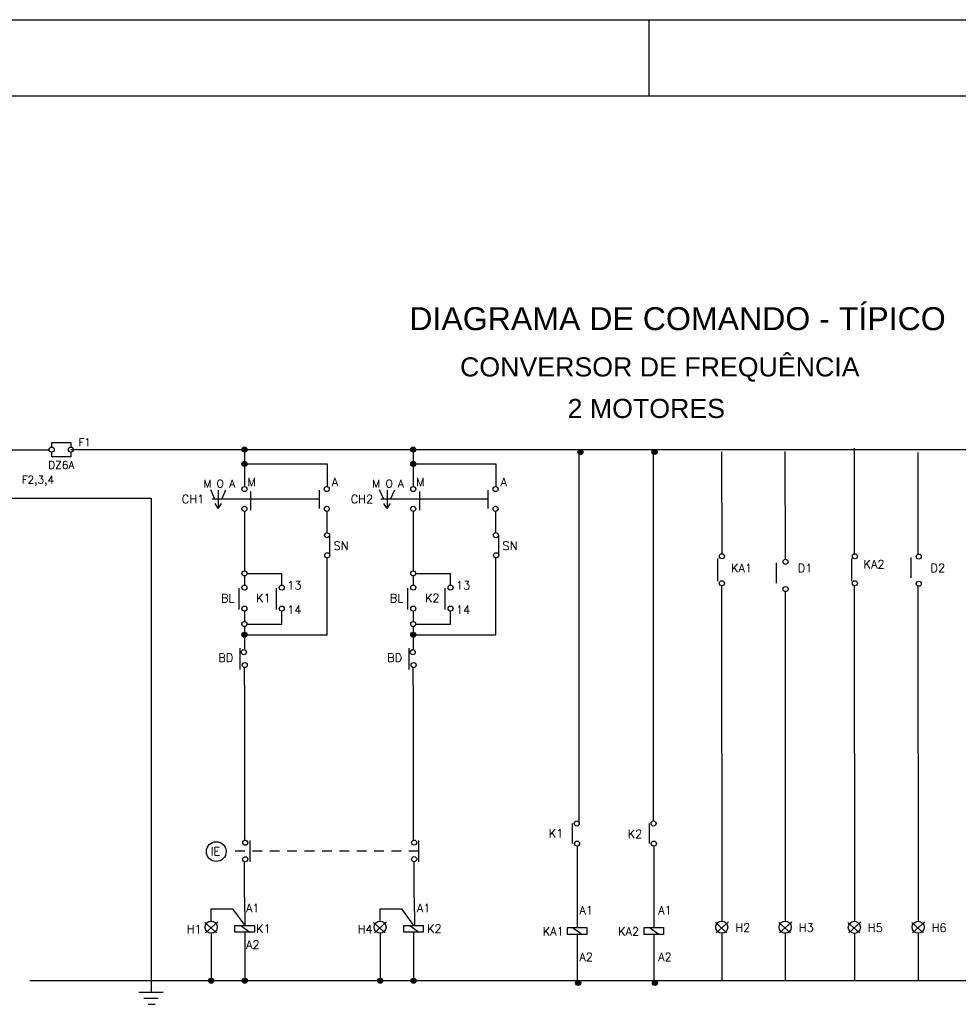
# Model space of a CAD drawing. Header units: millimetres. Extents: x 654.3 to 713.7, y 620 to 662.
# Tile 5 of 6: x 687 to 699.3, y 649.2 to 662. Entities that reach past the tile are written whole.
import ezdxf
from ezdxf.enums import TextEntityAlignment as Align

# ---------------------------------------------------------------- set-up
doc = ezdxf.new("R2010")
doc.units = ezdxf.units.MM
doc.linetypes.add('DASHED2', pattern=[9.525, 6.35, -3.175])
for name, color, linetype in [('DIAGRAMA', 8, 'Continuous'), ('ETXT004', 4, 'Continuous'), ('PADRÃO', 4, 'Continuous')]:
    doc.layers.add(name, color=color, linetype=linetype)
doc.styles.add('ROMANS', font='romans.shx')
doc.styles.add('STYLE-ARIAL_3', font='ARIAL.TTF')

msp = doc.modelspace()

# ---------------------------------------------------------------- hatches: boundary and pattern name
at = {"layer": 'DIAGRAMA', "linetype": 'Continuous'}
for points in [[(689.986, 656.41, 1), (689.92, 656.41, 1)], [(692.192, 656.41, 1), (692.126, 656.41, 1)], [(692.192, 656.41, 1), (692.126, 656.41, 1)], [(694.375, 656.377, 1), (694.309, 656.377, 1)], [(695.345, 656.38, 1), (695.279, 656.38, 1)], [(689.986, 656.223, 1), (689.92, 656.223, 1)], [(692.192, 656.223, 1), (692.126, 656.223, 1)], [(689.986, 653.991, 1), (689.92, 653.991, 1)], [(692.192, 653.991, 1), (692.126, 653.991, 1)], [(689.552, 649.471, 1), (689.486, 649.471, 1)], [(689.99, 649.471, 1), (689.924, 649.471, 1)], [(691.758, 649.471, 1), (691.692, 649.471, 1)], [(692.196, 649.471, 1), (692.13, 649.471, 1)], [(694.346, 649.442, 1), (694.28, 649.442, 1)], [(695.349, 649.442, 1), (695.283, 649.442, 1)]]:
    msp.add_hatch(color=2, dxfattribs=at).paths.add_polyline_path(points)

# ---------------------------------------------------------------- linework, layer by layer
at = {"layer": 'DIAGRAMA', "color": 2, "linetype": 'Continuous'}
for p, q in [((686.803, 656.406), (687.402, 656.406)), ((687.686, 656.41), (689.953, 656.41)), ((689.953, 656.377), (689.953, 656.238)), ((689.986, 656.41), (692.151, 656.41)), ((692.159, 656.377), (692.159, 655.951)), ((692.176, 656.41), (692.192, 656.41)), ((696.196, 655.046), (696.189, 656.381)), ((697.02, 654.976), (697.018, 656.387)), ((697.922, 655.035), (697.921, 656.429)), ((698.755, 655.038), (698.754, 656.374)), ((694.328, 651.53), (694.328, 656.344)), ((695.298, 651.558), (695.298, 656.347)), ((689.953, 656.223), (689.953, 655.927)), ((689.986, 656.223), (691.032, 656.223)), ((691.032, 656.223), (691.032, 655.922)), ((692.159, 656.223), (692.159, 655.927)), ((692.192, 656.223), (693.238, 656.223)), ((693.238, 656.223), (693.238, 655.922)), ((691.032, 656.029), (691.032, 655.922)), ((693.238, 656.029), (693.238, 655.922)), ((689.567, 655.761), (689.513, 655.883)), ((689.612, 655.882), (689.612, 655.64)), ((689.656, 655.761), (689.71, 655.883)), ((690.034, 655.862), (690.034, 655.62)), ((690.929, 655.882), (690.929, 655.64)), ((691.773, 655.761), (691.719, 655.883)), ((691.818, 655.882), (691.818, 655.64)), ((691.862, 655.761), (691.916, 655.883)), ((692.24, 655.862), (692.24, 655.62)), ((693.135, 655.882), (693.135, 655.64)), ((686.843, 655.777), (688.733, 655.777)), ((688.733, 655.777), (688.733, 650.396)), ((690.929, 655.761), (689.53, 655.761)), ((693.135, 655.761), (691.736, 655.761)), ((689.612, 655.64), (689.569, 655.705)), ((689.612, 655.64), (689.655, 655.705)), ((689.953, 655.603), (689.953, 654.825)), ((691.818, 655.64), (691.775, 655.705)), ((691.818, 655.64), (691.861, 655.705)), ((692.159, 655.603), (692.159, 654.825)), ((691.069, 655.029), (691.069, 655.292)), ((693.275, 655.029), (693.275, 655.292)), ((696.133, 654.988), (696.133, 654.691)), ((697.885, 654.988), (697.885, 654.691)), ((698.66, 654.999), (698.66, 654.736)), ((696.9, 654.929), (696.9, 654.666)), ((689.953, 654.759), (689.953, 654.64)), ((692.159, 654.759), (692.159, 654.64)), ((689.878, 654.601), (689.878, 654.322)), ((690.366, 654.601), (690.366, 654.322)), ((692.084, 654.601), (692.084, 654.322)), ((692.572, 654.601), (692.572, 654.322)), ((696.194, 650.249), (696.191, 654.631)), ((697.926, 650.247), (697.923, 654.636)), ((698.758, 650.248), (698.755, 654.625)), ((697.023, 650.249), (697.02, 654.555)), ((689.953, 654.299), (689.953, 654.165)), ((692.159, 654.299), (692.159, 654.165)), ((689.953, 654.098), (689.953, 654.009)), ((692.159, 654.098), (692.159, 654.009)), ((689.953, 654.043), (689.953, 654.024)), ((689.953, 653.958), (689.953, 653.831)), ((689.986, 653.991), (691.032, 653.991)), ((692.159, 654.043), (692.159, 654.024)), ((692.159, 653.958), (692.159, 653.831)), ((692.192, 653.991), (693.238, 653.991)), ((689.894, 653.817), (689.894, 653.538)), ((689.953, 653.831), (689.953, 653.791)), ((692.1, 653.817), (692.1, 653.538)), ((692.159, 653.831), (692.159, 653.791)), ((689.953, 653.331), (689.953, 653.563)), ((692.159, 653.331), (692.159, 653.563)), ((689.953, 653.331), (689.953, 652.085)), ((692.159, 653.331), (692.159, 652.085)), ((689.953, 652.085), (689.954, 651.305)), ((692.159, 652.085), (692.159, 651.307)), ((694.236, 651.525), (694.236, 651.262)), ((695.239, 651.525), (695.239, 651.262)), ((690.025, 651.303), (690.025, 651.024)), ((692.229, 651.303), (692.229, 651.024)), ((694.299, 651.229), (694.299, 650.164)), ((695.302, 651.229), (695.302, 650.164)), ((689.956, 650.563), (689.955, 651.025)), ((692.172, 650.564), (692.172, 651.026)), ((689.956, 650.563), (689.957, 650.193)), ((692.172, 650.564), (692.173, 650.194)), ((688.733, 650.396), (688.733, 649.321)), ((689.519, 650.41), (689.799, 650.41)), ((689.519, 650.25), (689.519, 650.41)), ((689.799, 650.41), (689.957, 650.193)), ((691.725, 650.25), (691.725, 650.41)), ((691.725, 650.41), (692.005, 650.41)), ((692.005, 650.41), (692.163, 650.193)), ((689.435, 650.233), (689.587, 650.098)), ((689.605, 650.24), (689.445, 650.098)), ((689.907, 650.192), (690.025, 650.104)), ((691.641, 650.233), (691.793, 650.098)), ((691.811, 650.24), (691.651, 650.098)), ((692.113, 650.192), (692.231, 650.104)), ((696.106, 650.233), (696.257, 650.098)), ((696.275, 650.24), (696.116, 650.098)), ((696.935, 650.233), (697.086, 650.098)), ((697.104, 650.24), (696.945, 650.098)), ((697.837, 650.231), (697.989, 650.096)), ((698.007, 650.238), (697.847, 650.096)), ((698.67, 650.232), (698.822, 650.097)), ((698.84, 650.239), (698.68, 650.097)), ((689.519, 650.092), (689.519, 649.505)), ((689.957, 650.104), (689.957, 649.505)), ((691.725, 650.092), (691.725, 649.505)), ((692.163, 650.104), (692.163, 649.505)), ((694.249, 650.163), (694.367, 650.075)), ((694.299, 650.075), (694.299, 649.475)), ((695.252, 650.163), (695.371, 650.075)), ((695.302, 650.075), (695.302, 649.475)), ((696.194, 649.47), (696.194, 650.092)), ((697.023, 649.47), (697.023, 650.092)), ((697.926, 649.47), (697.926, 650.089)), ((698.759, 649.47), (698.758, 650.091)), ((701.587, 649.471), (687.148, 649.471)), ((689.924, 649.471), (688.733, 649.471)), ((691.41, 649.471), (689.99, 649.471)), ((692.13, 649.471), (691.758, 649.471)), ((692.13, 649.471), (691.83, 649.471)), ((688.575, 649.321), (688.892, 649.321)), ((688.641, 649.242), (688.826, 649.242)), ((688.694, 649.163), (688.786, 649.163))]:
    msp.add_line(p, q, dxfattribs=at)
at = {"layer": 'DIAGRAMA', "color": 2, "linetype": 'ByBlock'}
for p, q in [((687.929, 656.41), (701.569, 656.41)), ((691.032, 655.325), (691.032, 655.602)), ((693.238, 655.325), (693.238, 655.602))]:
    msp.add_line(p, q, dxfattribs=at)
at = {"layer": 'DIAGRAMA', "color": 2}
for p, q in [((691.032, 655.325), (691.032, 655.325)), ((691.032, 654.64), (691.032, 654.996)), ((693.238, 654.638), (693.238, 654.996)), ((689.986, 654.791), (690.441, 654.791)), ((690.441, 654.64), (690.441, 654.791)), ((692.192, 654.791), (692.647, 654.791)), ((692.647, 654.64), (692.647, 654.791)), ((691.032, 654.098), (691.032, 654.64)), ((693.238, 654.098), (693.238, 654.638)), ((690.441, 654.13), (690.441, 654.299)), ((692.647, 654.13), (692.647, 654.299)), ((689.986, 654.13), (690.441, 654.13)), ((691.032, 653.991), (691.032, 654.098)), ((692.192, 654.13), (692.647, 654.13)), ((693.238, 653.991), (693.238, 654.098))]:
    msp.add_line(p, q, dxfattribs=at)
at = {"layer": 'DIAGRAMA', "color": 2, "linetype": 'DASHED2', "ltscale": 0.02}
msp.add_line((692.229, 651.165), (689.75, 651.164), dxfattribs=at)
at = {"layer": 'DIAGRAMA', "color": 2, "linetype": 'Continuous'}
for points in [[(687.435, 656.443), (687.435, 656.503), (687.685, 656.503), (687.685, 656.443)], [(687.685, 656.377), (687.685, 656.316), (687.435, 656.316), (687.435, 656.377)]]:
    msp.add_lwpolyline(points, dxfattribs=at)
for points in [[(689.83, 650.193), (690.084, 650.193), (690.084, 650.104), (689.83, 650.104)], [(692.036, 650.193), (692.29, 650.193), (692.29, 650.104), (692.036, 650.104)], [(694.172, 650.164), (694.426, 650.164), (694.426, 650.075), (694.172, 650.075)], [(695.175, 650.164), (695.429, 650.164), (695.429, 650.075), (695.175, 650.075)]]:
    msp.add_lwpolyline(points, close=True, dxfattribs=at)
for centre, radius in [((687.435, 656.41), 0.0331), ((687.686, 656.41), 0.0331), ((689.953, 656.41), 0.0331), ((692.159, 656.41), 0.0331), ((692.159, 656.41), 0.0331), ((694.342, 656.377), 0.0331), ((695.312, 656.38), 0.0331), ((689.953, 656.223), 0.0331), ((692.159, 656.223), 0.0331), ((689.953, 655.894), 0.0331), ((691.028, 655.894), 0.0331), ((692.159, 655.894), 0.0331), ((693.234, 655.894), 0.0331), ((689.953, 655.636), 0.0331), ((691.028, 655.636), 0.0331), ((692.159, 655.636), 0.0331), ((693.234, 655.636), 0.0331), ((691.032, 655.292), 0.0331), ((693.238, 655.292), 0.0331), ((691.036, 655.029), 0.0331), ((693.242, 655.029), 0.0331), ((696.191, 655.017), 0.0331), ((697.023, 654.944), 0.0331), ((697.928, 655.017), 0.0331), ((698.762, 655.013), 0.0331), ((689.953, 654.792), 0.0331), ((692.159, 654.792), 0.0331), ((696.191, 654.664), 0.0331), ((697.928, 654.664), 0.0331), ((689.953, 654.607), 0.0331), ((690.441, 654.607), 0.0331), ((692.159, 654.607), 0.0331), ((692.647, 654.607), 0.0331), ((697.023, 654.588), 0.0331), ((698.762, 654.658), 0.0331), ((689.953, 654.332), 0.0331), ((690.441, 654.332), 0.0331), ((692.159, 654.332), 0.0331), ((692.647, 654.332), 0.0331), ((689.953, 654.131), 0.0331), ((692.159, 654.131), 0.0331), ((689.953, 653.991), 0.0331), ((692.159, 653.991), 0.0331), ((689.946, 653.764), 0.0331), ((692.152, 653.764), 0.0331), ((689.958, 653.595), 0.0331), ((692.164, 653.595), 0.0331), ((694.295, 651.525), 0.0331), ((695.299, 651.525), 0.0331), ((689.965, 651.274), 0.0331), ((692.171, 651.276), 0.0331), ((694.299, 651.262), 0.0331), ((695.302, 651.262), 0.0331), ((692.171, 651.059), 0.0331), ((689.965, 651.057), 0.0331), ((689.519, 650.171), 0.079), ((691.725, 650.171), 0.079), ((696.189, 650.171), 0.079), ((697.018, 650.171), 0.079), ((697.921, 650.168), 0.079), ((698.754, 650.169), 0.079), ((689.519, 649.471), 0.0331), ((689.957, 649.471), 0.0331), ((691.725, 649.471), 0.0331), ((692.163, 649.471), 0.0331), ((694.313, 649.442), 0.0331), ((695.316, 649.442), 0.0331)]:
    msp.add_circle(centre, radius, dxfattribs=at)
at = {"layer": 'DIAGRAMA', "color": 2}
msp.add_circle((689.585, 651.158), 0.129, dxfattribs=at)
at = {"layer": 'PADRÃO', "color": 2}
for p, q in [((654.342, 662.027), (713.742, 662.027)), ((695.242, 661.027), (695.242, 662.027)), ((695.242, 661.027), (695.242, 662.027))]:
    msp.add_line(p, q, dxfattribs=at)
at = {"layer": 'PADRÃO', "color": 1}
msp.add_line((712.742, 661.027), (656.842, 661.027), dxfattribs=at)

# ---------------------------------------------------------------- texts
at = {"layer": 'DIAGRAMA', "color": 2, "style": 'ROMANS'}
for s, height, p in [('F1', 0.1004, (687.866, 656.505)), ('DZ6A', 0.1004, (687.561, 656.21)), ('F2,3,4', 0.1004, (687.255, 656.001)), ('M O A', 0.1004, (689.624, 655.967)), ('M', 0.109, (690.046, 655.987)), ('A', 0.109, (691.135, 655.987)), ('M O A', 0.1004, (691.83, 655.967)), ('M', 0.109, (692.252, 655.987)), ('A', 0.109, (693.341, 655.987)), ('CH1', 0.1086, (689.282, 655.764)), ('CH2', 0.1086, (691.488, 655.764)), ('SN', 0.1086, (691.216, 655.154)), ('SN', 0.1086, (693.422, 655.154)), ('KA2', 0.1086, (698.179, 654.912)), ('KA1', 0.1086, (696.448, 654.863)), ('D1', 0.1086, (697.277, 654.863)), ('D2', 0.1086, (699.012, 654.863)), ('13', 0.1086, (690.605, 654.638)), ('13', 0.1086, (692.81, 654.638)), ('BL', 0.1086, (689.735, 654.469)), ('K1', 0.1086, (690.201, 654.472)), ('BL', 0.1086, (691.941, 654.469)), ('K2', 0.1086, (692.407, 654.472)), ('14', 0.1086, (690.605, 654.318)), ('14', 0.1086, (692.81, 654.318)), ('BD', 0.1086, (689.709, 653.691)), ('BD', 0.1086, (691.915, 653.691)), ('K1', 0.1086, (694.025, 651.397)), ('K2', 0.1086, (695.056, 651.389)), ('IE', 0.1086, (689.575, 651.162)), ('A1', 0.1086, (690.062, 650.421)), ('A1', 0.1086, (692.295, 650.421)), ('A1', 0.1086, (694.418, 650.392)), ('A1', 0.1086, (695.447, 650.392)), ('H1', 0.1086, (689.297, 650.144)), ('K1', 0.1086, (690.201, 650.151)), ('H4', 0.1086, (691.53, 650.144)), ('K2', 0.1086, (692.434, 650.151)), ('H2', 0.1086, (696.464, 650.165)), ('H3', 0.1086, (697.293, 650.165)), ('H5', 0.1086, (698.195, 650.163)), ('H6', 0.1086, (699.028, 650.163)), ('KA1', 0.1086, (693.987, 650.114)), ('KA2', 0.1086, (694.972, 650.114)), ('A2', 0.1086, (690.062, 649.942)), ('A2', 0.1086, (694.418, 649.782)), ('A2', 0.1086, (695.447, 649.782))]:
    msp.add_text(s, height=height, dxfattribs=at).set_placement(p, align=Align.MIDDLE)
at = {"layer": 'ETXT004', "color": 2, "style": 'STYLE-ARIAL_3'}
for s, height, p in [('DIAGRAMA DE COMANDO - TÍPICO ', 0.3, (692.107, 657.971)), ('CONVERSOR DE FREQUÊNCIA', 0.25, (692.77, 657.366)), (' 2 MOTORES', 0.25, (694.078, 656.823))]:
    msp.add_text(s, height=height, dxfattribs=at).set_placement(p)

doc.saveas('drawing.dxf')
